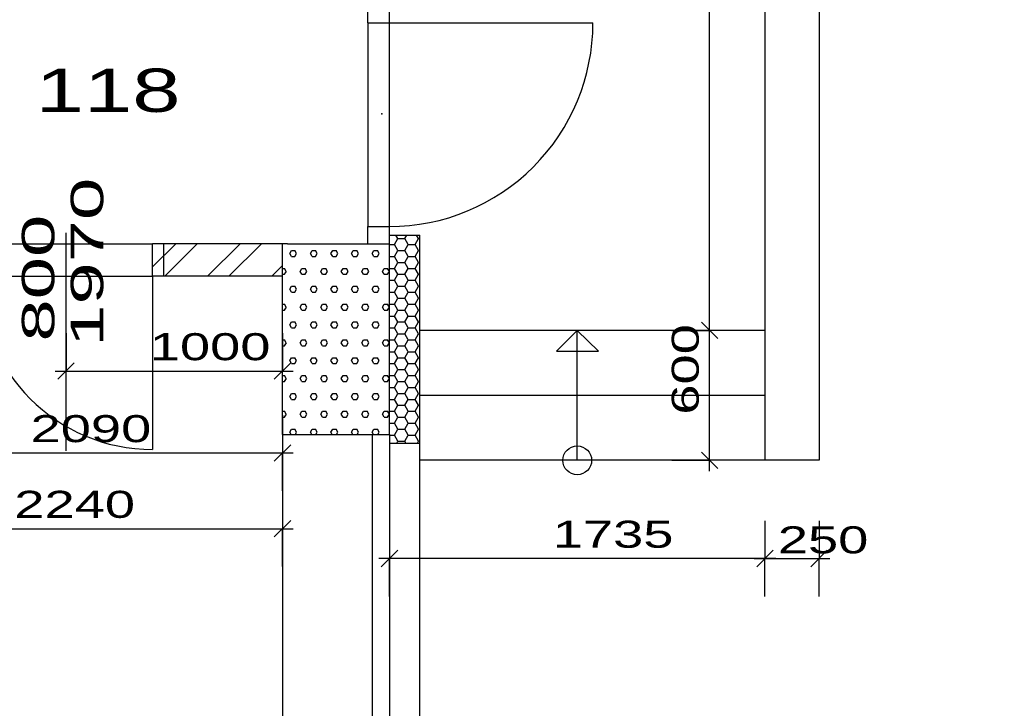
# Model space of a CAD drawing. Extents: x -196363 to 396902, y -489949 to -260582.
# Tile 189 of 256: x 226546 to 231097, y -384128 to -380948. Entities that reach past the tile are written whole.
import ezdxf

# ---------------------------------------------------------------- set-up
doc = ezdxf.new("R2010")
doc.units = 0
doc.header["$MEASUREMENT"] = 0
for name, color, linetype in [('dvere', 1, 'Continuous'), ('koty', 1, 'Continuous'), ('navrh', 2, 'Continuous'), ('noszdiv', 1, 'Continuous'), ('okna', 2, 'Continuous'), ('popdver', 6, 'Continuous'), ('srafy', 8, 'Continuous'), ('tepizol', 8, 'Continuous')]:
    doc.layers.add(name, color=color, linetype=linetype)
doc.styles.add('SPIRITTXTSTYLE1', font='ROMAN')
doc.styles.add('SPIRITTXTSTYLE2', font='txt')
doc.dimstyles.new('SPIRITSTYLE553', dxfattribs={"dimtxt": 125, "dimasz": 12.7, "dimexe": 175, "dimexo": 8314.330078, "dimgap": 50, "dimtad": 1, "dimdec": 3, "dimzin": 0, "dimdsep": 46, "dimlunit": 7, "dimtxsty": 'SPIRITTXTSTYLE1', "dimblk1": '_TICKMARKS553', "dimblk2": '_TICKMARKS553', "dimsah": 1, "dimcen": 0.09, "dimdle": 50, "dimclrd": 1, "dimclre": 1, "dimclrt": 1, "dimadec": 0, "dimazin": 0, "dimtfac": 1, "dimtdec": 4, "dimtofl": 0, "dimtmove": 1, "dimatfit": 0, "dimfxl": 0, "dimtolj": 1, "dimtzin": 0, "dimarcsym": 0})
doc.dimstyles.new('SPIRITSTYLE554', dxfattribs={"dimtxt": 125, "dimasz": 12.7, "dimexe": 175, "dimexo": 8326.162109, "dimgap": 50, "dimtad": 1, "dimdec": 3, "dimzin": 0, "dimdsep": 46, "dimlunit": 7, "dimtxsty": 'SPIRITTXTSTYLE1', "dimblk1": '_TICKMARKS554', "dimblk2": '_TICKMARKS554', "dimsah": 1, "dimcen": 0.09, "dimdle": 50, "dimclrd": 1, "dimclre": 1, "dimclrt": 1, "dimadec": 0, "dimazin": 0, "dimtfac": 1, "dimtdec": 4, "dimtofl": 0, "dimtmove": 1, "dimatfit": 0, "dimfxl": 0, "dimtolj": 1, "dimtzin": 0, "dimarcsym": 0})
doc.dimstyles.new('SPIRITSTYLE555', dxfattribs={"dimtxt": 125, "dimasz": 12.7, "dimexe": 175, "dimexo": 8337.96875, "dimgap": 50, "dimtad": 1, "dimdec": 3, "dimzin": 0, "dimdsep": 46, "dimlunit": 7, "dimtxsty": 'SPIRITTXTSTYLE1', "dimblk1": '_TICKMARKS555', "dimblk2": '_TICKMARKS555', "dimsah": 1, "dimcen": 0.09, "dimdle": 50, "dimclrd": 1, "dimclre": 1, "dimclrt": 1, "dimadec": 0, "dimazin": 0, "dimtfac": 1, "dimtdec": 4, "dimtofl": 0, "dimtmove": 1, "dimatfit": 0, "dimfxl": 0, "dimtolj": 1, "dimtzin": 0, "dimarcsym": 0})
doc.dimstyles.new('SPIRITSTYLE557', dxfattribs={"dimtxt": 125, "dimasz": 12.7, "dimexe": 175, "dimexo": 9004.544922, "dimgap": 50, "dimtad": 1, "dimdec": 3, "dimzin": 0, "dimdsep": 46, "dimlunit": 7, "dimtxsty": 'SPIRITTXTSTYLE1', "dimblk1": '_TICKMARKS557', "dimblk2": '_TICKMARKS557', "dimsah": 1, "dimcen": 0.09, "dimdle": 50, "dimclrd": 1, "dimclre": 1, "dimclrt": 1, "dimadec": 0, "dimazin": 0, "dimtfac": 1, "dimtdec": 4, "dimtofl": 0, "dimtmove": 1, "dimatfit": 0, "dimfxl": 0, "dimtolj": 1, "dimtzin": 0, "dimarcsym": 0})
doc.dimstyles.new('SPIRITSTYLE558', dxfattribs={"dimtxt": 125, "dimasz": 12.7, "dimexe": 175, "dimexo": 9321.126953, "dimgap": 50, "dimtad": 1, "dimdec": 3, "dimzin": 0, "dimdsep": 46, "dimlunit": 7, "dimtxsty": 'SPIRITTXTSTYLE1', "dimblk1": '_TICKMARKS558', "dimblk2": '_TICKMARKS558', "dimsah": 1, "dimcen": 0.09, "dimdle": 50, "dimclrd": 1, "dimclre": 1, "dimclrt": 1, "dimadec": 0, "dimazin": 0, "dimtfac": 1, "dimtdec": 4, "dimtofl": 0, "dimtmove": 1, "dimatfit": 0, "dimfxl": 0, "dimtolj": 1, "dimtzin": 0, "dimarcsym": 0})
doc.dimstyles.new('SPIRITSTYLE559', dxfattribs={"dimtxt": 125, "dimasz": 12.7, "dimexe": 175, "dimexo": 9264.125977, "dimgap": 50, "dimtad": 1, "dimdec": 3, "dimzin": 0, "dimdsep": 46, "dimlunit": 7, "dimtxsty": 'SPIRITTXTSTYLE1', "dimblk1": '_TICKMARKS559', "dimblk2": '_TICKMARKS559', "dimsah": 1, "dimcen": 0.09, "dimdle": 50, "dimclrd": 1, "dimclre": 1, "dimclrt": 1, "dimadec": 0, "dimazin": 0, "dimtfac": 1, "dimtdec": 4, "dimtofl": 0, "dimtmove": 1, "dimatfit": 0, "dimfxl": 0, "dimtolj": 1, "dimtzin": 0, "dimarcsym": 0})
doc.dimstyles.new('SPIRITSTYLE568', dxfattribs={"dimtxt": 125, "dimasz": 12.7, "dimexe": 175, "dimexo": 8542.955078, "dimgap": 50, "dimtad": 1, "dimdec": 3, "dimzin": 0, "dimdsep": 46, "dimlunit": 7, "dimtxsty": 'SPIRITTXTSTYLE1', "dimblk1": '_TICKMARKS568', "dimblk2": '_TICKMARKS568', "dimsah": 1, "dimcen": 0.09, "dimdle": 50, "dimclrd": 1, "dimclre": 1, "dimclrt": 1, "dimadec": 0, "dimazin": 0, "dimtfac": 1, "dimtdec": 4, "dimtofl": 0, "dimtmove": 1, "dimatfit": 0, "dimfxl": 0, "dimtolj": 1, "dimtzin": 0, "dimarcsym": 0})
doc.dimstyles.new('SPIRITSTYLE600', dxfattribs={"dimtxt": 125, "dimasz": 12.7, "dimexe": 175, "dimexo": 791.142578, "dimgap": 50, "dimtad": 1, "dimdec": 3, "dimzin": 0, "dimdsep": 46, "dimlunit": 7, "dimtxsty": 'SPIRITTXTSTYLE1', "dimblk1": '_TICKMARKS600', "dimblk2": '_TICKMARKS600', "dimsah": 1, "dimcen": 0.09, "dimdle": 50, "dimclrd": 1, "dimclre": 1, "dimclrt": 1, "dimadec": 0, "dimazin": 0, "dimtfac": 1, "dimtdec": 4, "dimtofl": 0, "dimtmove": 1, "dimatfit": 0, "dimfxl": 0, "dimtolj": 1, "dimtzin": 0, "dimarcsym": 0})
doc.dimstyles.new('SPIRITSTYLE601', dxfattribs={"dimtxt": 125, "dimasz": 12.7, "dimexe": 175, "dimexo": 990.795532, "dimgap": 50, "dimtad": 1, "dimdec": 3, "dimzin": 0, "dimdsep": 46, "dimlunit": 7, "dimtxsty": 'SPIRITTXTSTYLE1', "dimblk1": '_TICKMARKS601', "dimblk2": '_TICKMARKS601', "dimsah": 1, "dimcen": 0.09, "dimdle": 50, "dimclrd": 1, "dimclre": 1, "dimclrt": 1, "dimadec": 0, "dimazin": 0, "dimtfac": 1, "dimtdec": 4, "dimtofl": 0, "dimtmove": 1, "dimatfit": 0, "dimfxl": 0, "dimtolj": 1, "dimtzin": 0, "dimarcsym": 0})
doc.dimstyles.new('SPIRITSTYLE652', dxfattribs={"dimtxt": 125, "dimasz": 12.7, "dimexe": 175, "dimexo": 262.728333, "dimgap": 50, "dimtad": 1, "dimdec": 3, "dimzin": 0, "dimdsep": 46, "dimlunit": 7, "dimtxsty": 'SPIRITTXTSTYLE1', "dimblk1": '_TICKMARKS652', "dimblk2": '_TICKMARKS652', "dimsah": 1, "dimcen": 0.09, "dimdle": 50, "dimclrd": 1, "dimclre": 1, "dimclrt": 1, "dimadec": 0, "dimazin": 0, "dimtfac": 1, "dimtdec": 4, "dimtofl": 0, "dimtmove": 1, "dimatfit": 0, "dimfxl": 0, "dimtolj": 1, "dimtzin": 0, "dimarcsym": 0})
doc.dimstyles.new('SPIRITSTYLE660', dxfattribs={"dimtxt": 125, "dimasz": 12.7, "dimexe": 175, "dimexo": 80.835548, "dimgap": 50, "dimtad": 1, "dimdec": 3, "dimzin": 0, "dimdsep": 46, "dimlunit": 7, "dimtxsty": 'SPIRITTXTSTYLE1', "dimblk1": '_TICKMARKS660', "dimblk2": '_TICKMARKS660', "dimsah": 1, "dimcen": 0.09, "dimdle": 50, "dimclrd": 1, "dimclre": 1, "dimclrt": 1, "dimadec": 0, "dimazin": 0, "dimtfac": 1, "dimtdec": 4, "dimtofl": 0, "dimtmove": 1, "dimatfit": 0, "dimfxl": 0, "dimtolj": 1, "dimtzin": 0, "dimarcsym": 0})
doc.dimstyles.new('SPIRITSTYLE661', dxfattribs={"dimtxt": 125, "dimasz": 12.7, "dimexe": 175, "dimexo": 878.802368, "dimgap": 50, "dimtad": 1, "dimdec": 3, "dimzin": 0, "dimdsep": 46, "dimlunit": 7, "dimtxsty": 'SPIRITTXTSTYLE1', "dimblk1": '_TICKMARKS661', "dimblk2": '_TICKMARKS661', "dimsah": 1, "dimcen": 0.09, "dimdle": 50, "dimclrd": 1, "dimclre": 1, "dimclrt": 1, "dimadec": 0, "dimazin": 0, "dimtfac": 1, "dimtdec": 4, "dimtofl": 0, "dimtmove": 1, "dimatfit": 0, "dimfxl": 0, "dimtolj": 1, "dimtzin": 0, "dimarcsym": 0})
doc.dimstyles.new('SPIRITSTYLE662', dxfattribs={"dimtxt": 125, "dimasz": 12.7, "dimexe": 175, "dimexo": 278.826569, "dimgap": 50, "dimtad": 1, "dimdec": 3, "dimzin": 0, "dimdsep": 46, "dimlunit": 7, "dimtxsty": 'SPIRITTXTSTYLE1', "dimblk1": '_TICKMARKS662', "dimblk2": '_TICKMARKS662', "dimsah": 1, "dimcen": 0.09, "dimdle": 50, "dimclrd": 1, "dimclre": 1, "dimclrt": 1, "dimadec": 0, "dimazin": 0, "dimtfac": 1, "dimtdec": 4, "dimtofl": 0, "dimtmove": 1, "dimatfit": 0, "dimfxl": 0, "dimtolj": 1, "dimtzin": 0, "dimarcsym": 0})

# ---------------------------------------------------------------- blocks, each defined once
blk = doc.blocks.new('_TICKMARKS553')
at = {"color": 1, "linetype": 'Continuous'}
blk.add_line((-3, -3), (3, 3), dxfattribs=at)
blk = doc.blocks.new('*D1376')
at = {"color": 1, "linetype": 'Continuous', "ltscale": 300}
for p, q in [((236273.3125, -380832.90625, 1723.800049), (236273.3125, -382032.90625, 1723.800049)), ((236098.3125, -380882.9375, 1723.800049), (236273.3125, -380882.9375, 1723.800049)), ((236448.296875, -380882.9375, 1723.800049), (236273.3125, -380882.9375, 1723.800049)), ((236098.3125, -381982.90625, 1723.800049), (236273.3125, -381982.90625, 1723.800049)), ((236448.296875, -381982.90625, 1723.800049), (236273.3125, -381982.90625, 1723.800049))]:
    blk.add_line(p, q, dxfattribs=at)
at = {"color": 1, "linetype": 'Continuous', "ltscale": 300, "xscale": 12.69999980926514, "yscale": 12.69999980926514, "zscale": 12.69999980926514}
for p, rotation in [((236273.3125, -380882.9375, 1723.800049), 90.00000250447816), ((236273.3125, -381982.90625, 1723.800049), -90.00000250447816)]:
    blk.add_blockref('_TICKMARKS553', p, dxfattribs=dict(at, rotation=rotation))
at = {"color": 1, "linetype": 'Continuous', "ltscale": 300, "style": 'SPIRITTXTSTYLE1', "width": 1.5}
blk.add_text('1100', height=125, rotation=450.000019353, dxfattribs=at).set_placement((236223.328125, -381540.0625, 1723.800049))
blk = doc.blocks.new('_TICKMARKS554')
at = {"color": 1, "linetype": 'Continuous'}
blk.add_line((-3, -3), (3, 3), dxfattribs=at)
blk = doc.blocks.new('*D1377')
at = {"color": 1, "linetype": 'Continuous', "ltscale": 300}
for p, q in [((236273.3125, -381932.90625, 1723.800049), (236273.3125, -382912.9375, 1723.800049)), ((236098.3125, -381982.90625, 1723.800049), (236273.3125, -381982.90625, 1723.800049)), ((236448.296875, -381982.90625, 1723.800049), (236273.3125, -381982.90625, 1723.800049)), ((236098.3125, -382862.9375, 1723.800049), (236273.3125, -382862.9375, 1723.800049)), ((236448.296875, -382862.9375, 1723.800049), (236273.3125, -382862.9375, 1723.800049))]:
    blk.add_line(p, q, dxfattribs=at)
at = {"color": 1, "linetype": 'Continuous', "ltscale": 300, "xscale": 12.69999980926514, "yscale": 12.69999980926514, "zscale": 12.69999980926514}
for p, rotation in [((236273.3125, -381982.90625, 1723.800049), 90.00000250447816), ((236273.3125, -382862.9375, 1723.800049), -90.00000250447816)]:
    blk.add_blockref('_TICKMARKS554', p, dxfattribs=dict(at, rotation=rotation))
at = {"color": 1, "linetype": 'Continuous', "ltscale": 300, "style": 'SPIRITTXTSTYLE1', "width": 1.5}
blk.add_text('880', height=125, rotation=450.000019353, dxfattribs=at).set_placement((236223.328125, -382512.21875, 1723.800049))
blk = doc.blocks.new('_TICKMARKS555')
at = {"color": 1, "linetype": 'Continuous'}
blk.add_line((-3, -3), (3, 3), dxfattribs=at)
blk = doc.blocks.new('*D1378')
at = {"color": 1, "linetype": 'Continuous', "ltscale": 300}
for p, q in [((236273.3125, -382812.9375, 1723.800049), (236273.3125, -384712.9375, 1723.800049)), ((236098.3125, -382862.9375, 1723.800049), (236273.3125, -382862.9375, 1723.800049)), ((236448.296875, -382862.9375, 1723.800049), (236273.3125, -382862.9375, 1723.800049)), ((236098.3125, -384662.9375, 1723.800049), (236273.3125, -384662.9375, 1723.800049)), ((236448.296875, -384662.9375, 1723.800049), (236273.3125, -384662.9375, 1723.800049))]:
    blk.add_line(p, q, dxfattribs=at)
at = {"color": 1, "linetype": 'Continuous', "ltscale": 300, "xscale": 12.69999980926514, "yscale": 12.69999980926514, "zscale": 12.69999980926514}
for p, rotation in [((236273.3125, -382862.9375, 1723.800049), 90.00000250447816), ((236273.3125, -384662.9375, 1723.800049), -90.00000250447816)]:
    blk.add_blockref('_TICKMARKS555', p, dxfattribs=dict(at, rotation=rotation))
at = {"color": 1, "linetype": 'Continuous', "ltscale": 300, "style": 'SPIRITTXTSTYLE1', "width": 1.5}
blk.add_text('1800', height=125, rotation=450.000019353, dxfattribs=at).set_placement((236223.328125, -383876.03125, 1723.800049))
blk = doc.blocks.new('_TICKMARKS557')
at = {"color": 1, "linetype": 'Continuous'}
blk.add_line((-3, -3), (3, 3), dxfattribs=at)
blk = doc.blocks.new('*D1381')
at = {"color": 1, "linetype": 'Continuous', "ltscale": 300}
for p, q in [((236623.296875, -386702.90625, 1723.800049), (236623.296875, -382082.90625, 1723.800049)), ((236448.296875, -382132.90625, 1723.800049), (236623.296875, -382132.90625, 1723.800049)), ((236798.296875, -382132.90625, 1723.800049), (236623.296875, -382132.90625, 1723.800049)), ((236448.296875, -386652.90625, 1723.800049), (236623.296875, -386652.90625, 1723.800049)), ((236798.296875, -386652.90625, 1723.800049), (236623.296875, -386652.90625, 1723.800049))]:
    blk.add_line(p, q, dxfattribs=at)
at = {"color": 1, "linetype": 'Continuous', "ltscale": 300, "xscale": 12.69999980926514, "yscale": 12.69999980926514, "zscale": 12.69999980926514}
for p, rotation in [((236623.296875, -382132.90625, 1723.800049), 90.00000250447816), ((236623.296875, -386652.90625, 1723.800049), 270.0000006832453)]:
    blk.add_blockref('_TICKMARKS557', p, dxfattribs=dict(at, rotation=rotation))
at = {"color": 1, "linetype": 'Continuous', "ltscale": 300, "style": 'SPIRITTXTSTYLE1', "width": 1.5}
blk.add_text('4520', height=125, rotation=90.000002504, dxfattribs=at).set_placement((236573.3125, -384511.9375, 1723.800049))
blk = doc.blocks.new('_TICKMARKS558')
at = {"color": 1, "linetype": 'Continuous'}
blk.add_line((-3, -3), (3, 3), dxfattribs=at)
blk = doc.blocks.new('*D1382')
at = {"color": 1, "linetype": 'Continuous', "ltscale": 300}
for p, q in [((236656.296875, -382182.90625, 1723.800049), (236656.296875, -381932.90625, 1723.800049)), ((236481.296875, -381982.90625, 1723.800049), (236656.296875, -381982.90625, 1723.800049)), ((236831.28125, -381982.90625, 1723.800049), (236656.296875, -381982.90625, 1723.800049)), ((236481.296875, -382132.90625, 1723.800049), (236656.296875, -382132.90625, 1723.800049)), ((236831.28125, -382132.90625, 1723.800049), (236656.296875, -382132.90625, 1723.800049))]:
    blk.add_line(p, q, dxfattribs=at)
at = {"color": 1, "linetype": 'Continuous', "ltscale": 300, "xscale": 12.69999980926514, "yscale": 12.69999980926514, "zscale": 12.69999980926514}
for p, rotation in [((236656.296875, -381982.90625, 1723.800049), 90.00000250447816), ((236656.296875, -382132.90625, 1723.800049), 270.0000006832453)]:
    blk.add_blockref('_TICKMARKS558', p, dxfattribs=dict(at, rotation=rotation))
at = {"color": 1, "linetype": 'Continuous', "ltscale": 300, "style": 'SPIRITTXTSTYLE1', "width": 1.5}
blk.add_text('150', height=125, rotation=90.000002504, dxfattribs=at).set_placement((236811.921875, -382336.5625, 1723.800049))
blk = doc.blocks.new('_TICKMARKS559')
at = {"color": 1, "linetype": 'Continuous'}
blk.add_line((-3, -3), (3, 3), dxfattribs=at)
blk = doc.blocks.new('*D1383')
at = {"color": 1, "linetype": 'Continuous', "ltscale": 300}
for p, q in [((236623.296875, -382032.90625, 1723.800049), (236623.296875, -380372.90625, 1723.800049)), ((236448.296875, -380422.90625, 1723.800049), (236623.296875, -380422.90625, 1723.800049)), ((236798.296875, -380422.90625, 1723.800049), (236623.296875, -380422.90625, 1723.800049)), ((236448.296875, -381982.90625, 1723.800049), (236623.296875, -381982.90625, 1723.800049)), ((236798.296875, -381982.90625, 1723.800049), (236623.296875, -381982.90625, 1723.800049))]:
    blk.add_line(p, q, dxfattribs=at)
at = {"color": 1, "linetype": 'Continuous', "ltscale": 300, "xscale": 12.69999980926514, "yscale": 12.69999980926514, "zscale": 12.69999980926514}
for p, rotation in [((236623.296875, -380422.90625, 1723.800049), 90.00000250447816), ((236623.296875, -381982.90625, 1723.800049), 270.0000006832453)]:
    blk.add_blockref('_TICKMARKS559', p, dxfattribs=dict(at, rotation=rotation))
at = {"color": 1, "linetype": 'Continuous', "ltscale": 300, "style": 'SPIRITTXTSTYLE1', "width": 1.5}
blk.add_text('1560', height=125, rotation=90.000002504, dxfattribs=at).set_placement((236573.3125, -381316, 1723.800049))
blk = doc.blocks.new('_TICKMARKS568')
at = {"color": 1, "linetype": 'Continuous'}
blk.add_line((-3, -3), (3, 3), dxfattribs=at)
blk = doc.blocks.new('*D1393')
at = {"color": 1, "linetype": 'Continuous', "ltscale": 300}
for p, q in [((236973.296875, -377477.90625, 1723.800049), (236973.296875, -387172.90625, 1723.800049)), ((236798.296875, -377527.90625, 1723.800049), (236973.296875, -377527.90625, 1723.800049)), ((237148.296875, -377527.90625, 1723.800049), (236973.296875, -377527.90625, 1723.800049)), ((236798.296875, -387122.90625, 1723.800049), (236973.296875, -387122.90625, 1723.800049)), ((237148.296875, -387122.90625, 1723.800049), (236973.296875, -387122.90625, 1723.800049))]:
    blk.add_line(p, q, dxfattribs=at)
at = {"color": 1, "linetype": 'Continuous', "ltscale": 300, "xscale": 12.69999980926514, "yscale": 12.69999980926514, "zscale": 12.69999980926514}
for p, rotation in [((236973.296875, -377527.90625, 1723.800049), 90.00000250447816), ((236973.296875, -387122.90625, 1723.800049), -90.00000250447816)]:
    blk.add_blockref('_TICKMARKS568', p, dxfattribs=dict(at, rotation=rotation))
at = {"color": 1, "linetype": 'Continuous', "ltscale": 300, "style": 'SPIRITTXTSTYLE1', "width": 1.5}
blk.add_text('9595', height=125, rotation=450.000019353, dxfattribs=at).set_placement((236923.3125, -382444.4375, 1723.800049))
blk = doc.blocks.new('_TICKMARKS600')
at = {"color": 1, "linetype": 'Continuous'}
blk.add_line((-3, -3), (3, 3), dxfattribs=at)
blk = doc.blocks.new('*D1488')
at = {"color": 1, "linetype": 'Continuous', "ltscale": 300}
for p, q in [((225670.34375, -382774.0625, 1723.800049), (225670.34375, -382949.0625, 1723.800049)), ((227760.34375, -382774.0625, 1723.800049), (227760.34375, -382949.0625, 1723.800049)), ((225620.34375, -382949.0625, 1723.800049), (227810.34375, -382949.0625, 1723.800049)), ((225670.34375, -383124.0625, 1723.800049), (225670.34375, -382949.0625, 1723.800049)), ((227760.34375, -383124.0625, 1723.800049), (227760.34375, -382949.0625, 1723.800049))]:
    blk.add_line(p, q, dxfattribs=at)
at = {"color": 1, "linetype": 'Continuous', "ltscale": 300, "xscale": 12.69999980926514, "yscale": 12.69999980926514, "zscale": 12.69999980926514, "rotation": 180.0000050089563}
blk.add_blockref('_TICKMARKS600', (225670.34375, -382949.0625, 1723.800049), dxfattribs=at)
at = {"color": 1, "linetype": 'Continuous', "ltscale": 300, "xscale": 12.69999980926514, "yscale": 12.69999980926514, "zscale": 12.69999980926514}
blk.add_blockref('_TICKMARKS600', (227760.34375, -382949.0625, 1723.800049), dxfattribs=at)
at = {"color": 1, "linetype": 'Continuous', "ltscale": 300, "style": 'SPIRITTXTSTYLE1', "width": 1.5}
blk.add_text('2090', height=125, dxfattribs=at).set_placement((226596.296875, -382899.0625, 1723.800049))
blk = doc.blocks.new('_TICKMARKS601')
at = {"color": 1, "linetype": 'Continuous'}
blk.add_line((-3, -3), (3, 3), dxfattribs=at)
blk = doc.blocks.new('*D1489')
at = {"color": 1, "linetype": 'Continuous', "ltscale": 300}
for p, q in [((225520.34375, -383123.71875, 1723.800049), (225520.34375, -383298.6875, 1723.800049)), ((227760.34375, -383123.71875, 1723.800049), (227760.34375, -383298.6875, 1723.800049)), ((225470.34375, -383298.6875, 1723.800049), (227810.34375, -383298.6875, 1723.800049)), ((225520.34375, -383473.6875, 1723.800049), (225520.34375, -383298.6875, 1723.800049)), ((227760.34375, -383473.6875, 1723.800049), (227760.34375, -383298.6875, 1723.800049))]:
    blk.add_line(p, q, dxfattribs=at)
at = {"color": 1, "linetype": 'Continuous', "ltscale": 300, "xscale": 12.69999980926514, "yscale": 12.69999980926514, "zscale": 12.69999980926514, "rotation": 180.0000050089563}
blk.add_blockref('_TICKMARKS601', (225520.34375, -383298.6875, 1723.800049), dxfattribs=at)
at = {"color": 1, "linetype": 'Continuous', "ltscale": 300, "xscale": 12.69999980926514, "yscale": 12.69999980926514, "zscale": 12.69999980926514}
blk.add_blockref('_TICKMARKS601', (227760.34375, -383298.6875, 1723.800049), dxfattribs=at)
at = {"color": 1, "linetype": 'Continuous', "ltscale": 300, "style": 'SPIRITTXTSTYLE1', "width": 1.5}
blk.add_text('2240', height=125, dxfattribs=at).set_placement((226521.296875, -383248.71875, 1723.800049))
blk = doc.blocks.new('_TICKMARKS652')
at = {"color": 1, "linetype": 'Continuous'}
blk.add_line((-3, -3), (3, 3), dxfattribs=at)
blk = doc.blocks.new('*D1579')
at = {"color": 1, "linetype": 'Continuous', "ltscale": 300}
for p, q in [((226760.15625, -382395.625, 1723.800049), (226760.15625, -382570.625, 1723.800049)), ((227760.34375, -382395.625, 1723.800049), (227760.34375, -382570.625, 1723.800049)), ((226710.15625, -382570.625, 1723.800049), (227810.34375, -382570.625, 1723.800049)), ((226760.15625, -382745.625, 1723.800049), (226760.15625, -382570.625, 1723.800049)), ((227760.34375, -382745.625, 1723.800049), (227760.34375, -382570.625, 1723.800049))]:
    blk.add_line(p, q, dxfattribs=at)
at = {"color": 1, "linetype": 'Continuous', "ltscale": 300, "xscale": 12.69999980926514, "yscale": 12.69999980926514, "zscale": 12.69999980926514, "rotation": 180.0000050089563}
blk.add_blockref('_TICKMARKS652', (226760.15625, -382570.625, 1723.800049), dxfattribs=at)
at = {"color": 1, "linetype": 'Continuous', "ltscale": 300, "xscale": 12.69999980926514, "yscale": 12.69999980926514, "zscale": 12.69999980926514}
blk.add_blockref('_TICKMARKS652', (227760.34375, -382570.625, 1723.800049), dxfattribs=at)
at = {"color": 1, "linetype": 'Continuous', "ltscale": 300, "style": 'SPIRITTXTSTYLE1', "width": 1.5}
blk.add_text('1000', height=125, dxfattribs=at).set_placement((227147.171875, -382520.65625, 1723.800049))
blk = doc.blocks.new('_TICKMARKS660')
at = {"color": 1, "linetype": 'Continuous'}
blk.add_line((-3, -3), (3, 3), dxfattribs=at)
blk = doc.blocks.new('*D1589')
at = {"color": 1, "linetype": 'Continuous', "ltscale": 300}
for p, q in [((229734.515625, -383032.90625, 1723.800049), (229734.515625, -382332.90625, 1723.800049)), ((229559.515625, -382382.90625, 1723.800049), (229734.515625, -382382.90625, 1723.800049)), ((229909.515625, -382382.90625, 1723.800049), (229734.515625, -382382.90625, 1723.800049)), ((229559.515625, -382982.875, 1723.800049), (229734.515625, -382982.875, 1723.800049)), ((229909.515625, -382982.875, 1723.800049), (229734.515625, -382982.875, 1723.800049))]:
    blk.add_line(p, q, dxfattribs=at)
at = {"color": 1, "linetype": 'Continuous', "ltscale": 300, "xscale": 12.69999980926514, "yscale": 12.69999980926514, "zscale": 12.69999980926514}
for p, rotation in [((229734.515625, -382382.90625, 1723.800049), 90.00000250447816), ((229734.515625, -382982.875, 1723.800049), 270.0000006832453)]:
    blk.add_blockref('_TICKMARKS660', p, dxfattribs=dict(at, rotation=rotation))
at = {"color": 1, "linetype": 'Continuous', "ltscale": 300, "style": 'SPIRITTXTSTYLE1', "width": 1.5}
blk.add_text('600', height=125, rotation=90.000002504, dxfattribs=at).set_placement((229684.53125, -382772.1875, 1723.800049))
blk = doc.blocks.new('*D1590')
at = {"color": 1, "linetype": 'Continuous', "ltscale": 300}
for p, q in [((229734.515625, -382432.90625, 1723.800049), (229734.515625, -377477.90625, 1723.800049)), ((229559.515625, -377527.90625, 1723.800049), (229734.515625, -377527.90625, 1723.800049)), ((229909.515625, -377527.90625, 1723.800049), (229734.515625, -377527.90625, 1723.800049)), ((229559.515625, -382382.90625, 1723.800049), (229734.515625, -382382.90625, 1723.800049)), ((229909.515625, -382382.90625, 1723.800049), (229734.515625, -382382.90625, 1723.800049))]:
    blk.add_line(p, q, dxfattribs=at)
at = {"color": 1, "linetype": 'Continuous', "ltscale": 300, "xscale": 12.69999980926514, "yscale": 12.69999980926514, "zscale": 12.69999980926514}
for p, rotation in [((229734.515625, -377527.90625, 1723.800049), 90.00000250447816), ((229734.515625, -382382.90625, 1723.800049), 270.0000006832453)]:
    blk.add_blockref('_TICKMARKS660', p, dxfattribs=dict(at, rotation=rotation))
at = {"color": 1, "linetype": 'Continuous', "ltscale": 300, "style": 'SPIRITTXTSTYLE1', "width": 1.5}
blk.add_text('4855', height=125, rotation=90.000002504, dxfattribs=at).set_placement((229684.53125, -380074.46875, 1723.800049))
blk = doc.blocks.new('_TICKMARKS661')
at = {"color": 1, "linetype": 'Continuous'}
blk.add_line((-3, -3), (3, 3), dxfattribs=at)
blk = doc.blocks.new('*D1591')
at = {"color": 1, "linetype": 'Continuous', "ltscale": 300}
for p, q in [((228255.34375, -383261.71875, 1723.800049), (228255.34375, -383436.71875, 1723.800049)), ((229990.359375, -383261.71875, 1723.800049), (229990.359375, -383436.71875, 1723.800049)), ((230040.359375, -383436.71875, 1723.800049), (228205.328125, -383436.71875, 1723.800049)), ((228255.34375, -383611.71875, 1723.800049), (228255.34375, -383436.71875, 1723.800049)), ((229990.359375, -383611.71875, 1723.800049), (229990.359375, -383436.71875, 1723.800049))]:
    blk.add_line(p, q, dxfattribs=at)
at = {"color": 1, "linetype": 'Continuous', "ltscale": 300, "xscale": 12.69999980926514, "yscale": 12.69999980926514, "zscale": 12.69999980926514}
for p, rotation in [((228255.34375, -383436.71875, 1723.800049), 180.0000050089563), ((229990.359375, -383436.71875, 1723.800049), 360.0000100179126)]:
    blk.add_blockref('_TICKMARKS661', p, dxfattribs=dict(at, rotation=rotation))
at = {"color": 1, "linetype": 'Continuous', "ltscale": 300, "style": 'SPIRITTXTSTYLE1', "width": 1.5}
blk.add_text('1735', height=125, rotation=360.000010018, dxfattribs=at).set_placement((229009.75, -383386.71875, 1723.800049))
blk = doc.blocks.new('_TICKMARKS662')
at = {"color": 1, "linetype": 'Continuous'}
blk.add_line((-3, -3), (3, 3), dxfattribs=at)
blk = doc.blocks.new('*D1592')
at = {"color": 1, "linetype": 'Continuous', "ltscale": 300}
for p, q in [((229990.359375, -383261.71875, 1723.800049), (229990.359375, -383436.71875, 1723.800049)), ((230240.359375, -383261.71875, 1723.800049), (230240.359375, -383436.71875, 1723.800049)), ((229940.34375, -383436.71875, 1723.800049), (230290.359375, -383436.71875, 1723.800049)), ((229990.359375, -383611.71875, 1723.800049), (229990.359375, -383436.71875, 1723.800049)), ((230240.359375, -383611.71875, 1723.800049), (230240.359375, -383436.71875, 1723.800049))]:
    blk.add_line(p, q, dxfattribs=at)
at = {"color": 1, "linetype": 'Continuous', "ltscale": 300, "xscale": 12.69999980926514, "yscale": 12.69999980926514, "zscale": 12.69999980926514, "rotation": 180.0000050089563}
blk.add_blockref('_TICKMARKS662', (229990.359375, -383436.71875, 1723.800049), dxfattribs=at)
at = {"color": 1, "linetype": 'Continuous', "ltscale": 300, "xscale": 12.69999980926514, "yscale": 12.69999980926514, "zscale": 12.69999980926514}
blk.add_blockref('_TICKMARKS662', (230240.359375, -383436.71875, 1723.800049), dxfattribs=at)
at = {"color": 1, "linetype": 'Continuous', "ltscale": 300, "style": 'SPIRITTXTSTYLE1', "width": 1.5}
blk.add_text('250', height=125, dxfattribs=at).set_placement((230049.90625, -383412.875, 1723.800049))

msp = doc.modelspace()

# ---------------------------------------------------------------- hatches: boundary and pattern name
at = {"layer": 'srafy', "linetype": 'Continuous', "ltscale": 300}
h = msp.add_hatch(dxfattribs=at)
h.set_pattern_fill('ZdivKER', color=8, scale=5.55625, style=0, pattern_type=2)
h.set_pattern_definition([(45, (582227.31, -258968), (-148.49243, 148.49243), []), (45, (582326.31, -258968), (-148.49243, 148.49243), [])])
h.paths.add_polyline_path([(227760.34375, -382132.90625), (227760.34375, -381982.90625), (227160.15625, -381982.90625), (227160.15625, -382132.90625)], flags=0)
h = msp.add_hatch(dxfattribs=at)
h.set_pattern_fill('PorBet', color=8, scale=15.875, style=0, pattern_type=2)
h.set_pattern_definition([(0, (582227.31, -258968), (47.625, 82.488914), [15.875, -79.375]), (0, (582227.31, -258940.5), (47.625, 82.488914), [15.875, -79.375]), (60.000002, (582243.19, -258968), (-47.625, 82.488914), [15.875, -79.375]), (120.000003, (582227.31, -258968), (-95.25, -3e-06), [15.875, -79.375]), (60.000002, (582219.375, -258954.25), (-47.625, 82.488914), [15.875, -79.375]), (120.000003, (582251.125, -258954.25), (-95.25, -3e-06), [15.875, -79.375])])
h.paths.add_polyline_path([(227760.34375, -382862.9375), (228255.34375, -382862.9375), (228255.34375, -381982.90625), (227783.96875, -381982.90625), (227760.34375, -381982.90625), (227760.34375, -382132.90625)], flags=0)
at = {"layer": 'tepizol', "linetype": 'Continuous', "ltscale": 300}
h = msp.add_hatch(dxfattribs=at)
h.set_pattern_fill('Plastev', scale=31.75, style=0, pattern_type=2)
h.set_pattern_definition([(0, (582227.312, -258968), (47.625, 27.4963055), [-63.5, 31.75]), (60.000002, (582227.312, -258968), (-1.7e-06, 54.9926147), [31.75, -63.5]), (120.000003, (582227.312, -258968), (-47.625, 27.4963055), [-63.5, 31.75])])
h.paths.add_polyline_path([(228255.34375, -382862.9375), (228255.34375, -382902.9375), (228395.34375, -382902.9375), (228395.34375, -381942.90625), (228255.34375, -381942.90625), (228255.34375, -381982.90625)], flags=0)

# ---------------------------------------------------------------- linework, layer by layer
at = {"layer": 'dvere', "color": 7, "linetype": 'Continuous', "ltscale": 300}
for p, q in [((228155.32812, -380962.90625, 900), (228155.32812, -380882.9375, 900)), ((228255.34375, -380962.90625, 900), (228255.34375, -380882.9375, 900)), ((228155.32812, -380962.90625, 900), (228255.34375, -380962.90625, 900)), ((228155.32812, -380962.90625, 900), (228155.32812, -381902.90625, 900)), ((228255.34375, -380962.90625, 900), (229195.34375, -380962.90625, 900)), ((228255.34375, -381902.90625, 900), (228255.34375, -380962.90625, 900)), ((228155.32812, -381982.90625, 900), (228155.32812, -381902.90625, 900)), ((228155.32812, -381902.90625, 900), (228255.34375, -381902.90625, 900)), ((228255.34375, -381982.90625, 900), (228255.34375, -381902.90625, 900)), ((227160.15625, -382132.90625, 900), (227160.15625, -382932.90625, 900))]:
    msp.add_line(p, q, dxfattribs=at)
at = {"layer": 'dvere', "color": 1, "linetype": 'Continuous', "ltscale": 330}
for p, q in [((226360.15625, -381982.90625), (227160.15625, -381982.90625)), ((226360.15625, -382132.90625), (227160.15625, -382132.90625))]:
    msp.add_line(p, q, dxfattribs=at)
at = {"layer": 'dvere', "color": 1, "linetype": 'Continuous', "ltscale": 304.799988}
msp.add_line((227210.17188, -381982.90625), (227210.17188, -382132.90625), dxfattribs=at)
at = {"layer": 'dvere', "color": 7, "linetype": 'Continuous', "ltscale": 300}
for centre, radius, start, end in [((228255.34375, -380962.90625, 900), 939.99207, 269.9992357, 360.00001002), ((227160.15625, -382132.90625, 900), 800.00696, 180.00000501, 270.00000068)]:
    msp.add_arc(centre, radius, start, end, dxfattribs=at)
for p in [(228219.67188, -381382.90625, 900), (226760.15625, -382132.90625, 900)]:
    msp.add_point(p, dxfattribs=at)
at = {"layer": 'dvere', "color": 15, "linetype": 'Continuous', "ltscale": 250}
msp.add_point((226760.15625, -382132.90625), dxfattribs=at)
at = {"layer": 'navrh', "color": 2, "linetype": 'Continuous', "ltscale": 300}
for p, q in [((229990.35938, -377667.90625, 900), (229990.35938, -382982.875, 900)), ((230240.35938, -377667.90625, 900), (230240.35938, -382982.875, 900)), ((227783.96875, -381982.90625, 900), (227160.15625, -381982.90625, 900)), ((227160.15625, -382132.90625, 900), (227160.15625, -381982.90625, 900)), ((227783.96875, -381982.90625, 900), (228255.34375, -381982.90625, 900)), ((228255.34375, -381942.90625, 900), (228395.34375, -381942.90625, 900)), ((228395.34375, -382902.9375, 900), (228395.34375, -381942.90625, 900)), ((227760.34375, -382132.90625, 900), (227160.15625, -382132.90625, 900)), ((229990.35938, -382382.90625, 900), (228395.34375, -382382.90625, 900)), ((229122.85938, -382382.90625, 900), (229027.15625, -382478.59375, 900)), ((229122.85938, -382982.875, 900), (229122.85938, -382382.90625, 900)), ((229221.6875, -382478.59375, 900), (229122.85938, -382382.90625, 900)), ((229027.15625, -382478.59375, 900), (229221.6875, -382478.59375, 900)), ((229990.35938, -382682.90625, 900), (228395.34375, -382682.90625, 900)), ((228255.34375, -382902.9375, 900), (228395.34375, -382902.9375, 900)), ((229990.35938, -382982.875, 900), (228395.34375, -382982.875, 900)), ((230240.35938, -382982.875, 900), (229990.35938, -382982.875, 900))]:
    msp.add_line(p, q, dxfattribs=at)
at = {"layer": 'navrh', "color": 7, "linetype": 'Continuous', "ltscale": 300}
msp.add_line((228395.34375, -384622.9375, 2547.59985), (228395.34375, -382902.9375, 2547.59985), dxfattribs=at)
at = {"layer": 'navrh', "color": 2, "linetype": 'Continuous', "ltscale": 300}
msp.add_circle((229122.85938, -382982.875, 900), 66.56073, dxfattribs=at)
at = {"layer": 'noszdiv', "color": 2, "linetype": 'Continuous', "ltscale": 300}
for p, q in [((228255.34375, -382862.9375, 900), (228255.34375, -381982.90625, 900)), ((227760.34375, -382862.9375, 900), (227760.34375, -382132.90625, 900)), ((227760.34375, -382862.9375, 900), (228255.34375, -382862.9375, 900))]:
    msp.add_line(p, q, dxfattribs=at)
at = {"layer": 'okna', "color": 7, "linetype": 'Continuous', "ltscale": 300}
for p, q in [((227760.34375, -382862.9375, 4271.40039), (227760.34375, -384662.9375, 4271.40039)), ((228175.34375, -382862.9375, 4271.40039), (228175.34375, -384662.9375, 4271.40039)), ((228255.34375, -382862.9375, 4271.40039), (228255.34375, -384662.9375, 4271.40039))]:
    msp.add_line(p, q, dxfattribs=at)
at = {"layer": 'popdver', "color": 6, "linetype": 'Continuous', "ltscale": 250}
msp.add_line((226760.15625, -382938.5625), (226760.15625, -381932.6875), dxfattribs=at)
at = {"layer": 'popdver', "color": 6, "linetype": 'Continuous', "ltscale": 304.799988}
msp.add_point((226760.15625, -382132.90625), dxfattribs=at)
at = {"layer": 'popdver', "color": 6, "linetype": 'Continuous', "ltscale": 250}
msp.add_point((226760.15625, -382132.90625), dxfattribs=at)
at = {"layer": 'srafy', "color": 8, "linetype": 'Continuous', "ltscale": 300}
msp.add_line((227760.34375, -382132.90625, 900), (227760.34375, -381982.90625, 900), dxfattribs=at)

# ---------------------------------------------------------------- texts
at = {"layer": 'koty', "color": 1, "linetype": 'Continuous', "ltscale": 300, "style": 'SPIRITTXTSTYLE2', "width": 1.5}
msp.add_text('118', height=200, dxfattribs=at).set_placement((226619.89062, -381373.71875, 1723.80005))
at = {"layer": 'popdver', "color": 6, "linetype": 'Continuous', "ltscale": 250, "style": 'SPIRITTXTSTYLE1', "width": 1.75}
for s, p in [('1970', (226932.07812, -382458.84375)), ('800', (226706.03125, -382434.46875))]:
    msp.add_text(s, height=150, rotation=90.0000025, dxfattribs=at).set_placement(p)

# ---------------------------------------------------------------- dimensions: what is measured, and where the dimension line sits
at = {"layer": 'koty', "color": 1, "linetype": 'Continuous', "ltscale": 300}
for base, p1, p2, dimstyle, picture, middle in [((236973.29688, -377527.90625, 1723.80005), (228255.34375, -377527.90625, 1723.80005), (228255.34375, -387122.90625, 1723.80005), 'SPIRITSTYLE568', '*D1393', (236973.29688, -382325.40625, 1723.80005)), ((229734.51562, -382382.90625, 1723.80005), (229990.35938, -382382.90625, 1723.80005), (229990.35938, -377527.90625, 1723.80005), 'SPIRITSTYLE660', '*D1590', (229734.51562, -379955.4375, 1723.80005)), ((236623.29688, -381982.90625, 1723.80005), (227160.15625, -381982.90625, 1723.80005), (227184.17188, -380422.90625, 1723.80005), 'SPIRITSTYLE559', '*D1383', (236623.29688, -381202.90625, 1723.80005)), ((236273.3125, -380882.9375, 1723.80005), (227783.96875, -380882.9375, 1723.80005), (227783.96875, -381982.90625, 1723.80005), 'SPIRITSTYLE553', '*D1376', (236273.3125, -381432.90625, 1723.80005)), ((236273.3125, -381982.90625, 1723.80005), (227772.14062, -381982.90625, 1723.80005), (227760.34375, -382862.9375, 1723.80005), 'SPIRITSTYLE554', '*D1377', (236273.3125, -382422.9375, 1723.80005)), ((236623.29688, -386652.90625, 1723.80005), (227040.35938, -386652.90625, 1723.80005), (227443.75, -382132.90625, 1723.80005), 'SPIRITSTYLE557', '*D1381', (236623.29688, -384392.90625, 1723.80005)), ((229734.51562, -382982.875, 1723.80005), (229990.35938, -382982.875, 1723.80005), (229990.35938, -382382.90625, 1723.80005), 'SPIRITSTYLE660', '*D1589', (229734.51562, -382682.90625, 1723.80005)), ((236273.3125, -382862.9375, 1723.80005), (227760.34375, -382862.9375, 1723.80005), (227760.34375, -384662.9375, 1723.80005), 'SPIRITSTYLE555', '*D1378', (236273.3125, -383762.9375, 1723.80005))]:
    dim = msp.add_linear_dim(base=base, p1=p1, p2=p2, angle=90.0000025, dimstyle=dimstyle, dxfattribs=at)
    dim.commit()
    dim.dimension.update_dxf_attribs({"geometry": picture, "text_midpoint": middle})
dim = msp.add_linear_dim(base=(236656.29688, -382132.90625, 1723.80005), p1=(227160.15625, -382132.90625, 1723.80005), p2=(227160.15625, -381982.90625, 1723.80005), angle=90.0000025, dimstyle='SPIRITSTYLE558', dxfattribs=at)
dim.commit()
dim.dimension.update_dxf_attribs({"geometry": '*D1382', "text_midpoint": (236663.10938, -382336.5625), "dimtype": 160})
for base, p1, p2, dimstyle, picture, middle in [((225703.32812, -382949.0625, 1723.80005), (225670.34375, -381982.90625, 1723.80005), (227760.34375, -381982.90625, 1723.80005), 'SPIRITSTYLE600', '*D1488', (226715.34375, -382949.0625, 1723.80005)), ((225553.34375, -383298.6875, 1723.80005), (225520.34375, -382132.90625, 1723.80005), (227760.34375, -382132.90625, 1723.80005), 'SPIRITSTYLE601', '*D1489', (226640.32812, -383298.6875, 1723.80005)), ((226760.15625, -382570.625, 1723.8000488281), (226760.15625, -382132.90625, 1723.8000488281), (227760.34375, -382132.90625, 1723.8000488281), 'SPIRITSTYLE652', '*D1579', (227260.25, -382570.625, 1723.8000488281)), ((229990.35938, -383436.71875, 1723.80005), (229990.35938, -382382.90625, 1723.80005), (228255.34375, -382382.90625, 1723.80005), 'SPIRITSTYLE661', '*D1591', (229122.82812, -383436.71875, 1723.80005))]:
    dim = msp.add_linear_dim(base=base, p1=p1, p2=p2, dimstyle=dimstyle, dxfattribs=at)
    dim.commit()
    dim.dimension.update_dxf_attribs({"geometry": picture, "text_midpoint": middle})
dim = msp.add_linear_dim(base=(229990.35938, -383436.71875, 1723.80005), p1=(229990.35938, -382982.875, 1723.80005), p2=(230240.35938, -382982.875, 1723.80005), dimstyle='SPIRITSTYLE662', dxfattribs=at)
dim.commit()
dim.dimension.update_dxf_attribs({"geometry": '*D1592', "text_midpoint": (230198.71875, -383412.875), "dimtype": 160})

doc.saveas('drawing.dxf')
